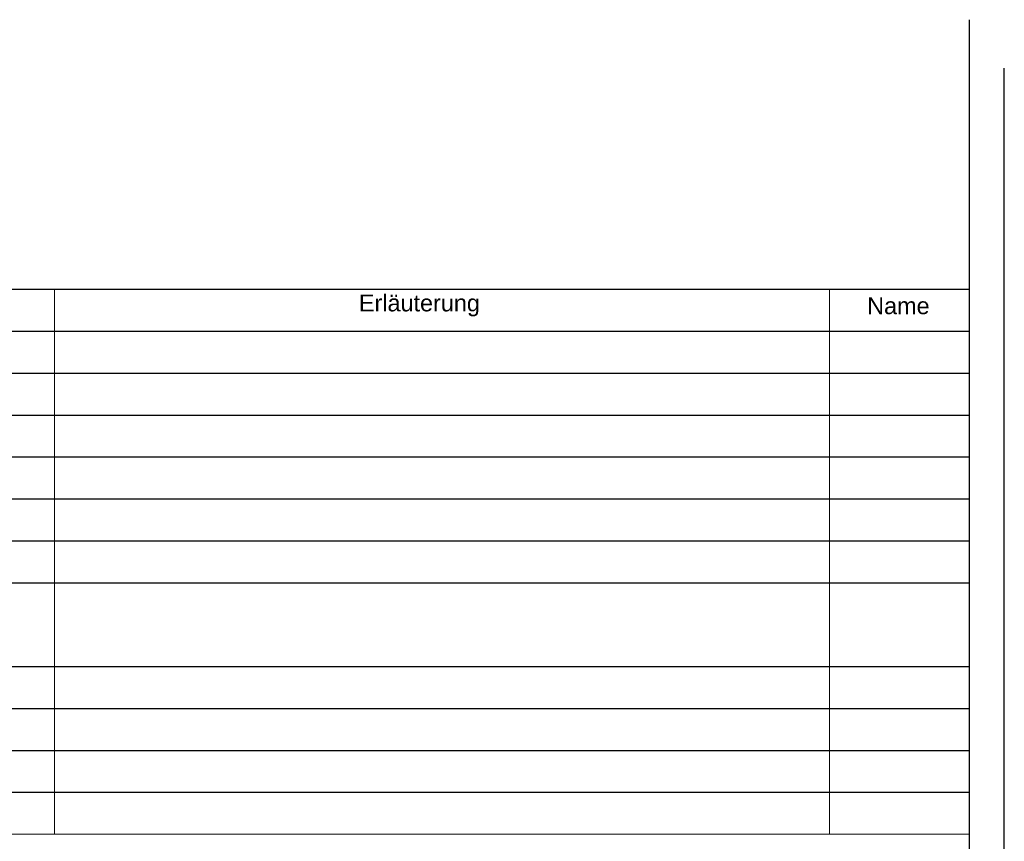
# Model space of a CAD drawing. Header units: metres. Extents: x -15 to 143, y -45 to 47.
# Tile 19 of 41: x 46 to 60, y 35 to 47. Entities that reach past the tile are written whole.
import ezdxf
from ezdxf.enums import TextEntityAlignment as Align

# ---------------------------------------------------------------- set-up
doc = ezdxf.new("R2010")
doc.units = ezdxf.units.M
doc.header["$LTSCALE"] = 0.0125
doc.layers.add('X_YYY_STF__8', color=7, linetype='Continuous')
doc.styles.add('Arial', font='arial.ttf')

msp = doc.modelspace()

# ---------------------------------------------------------------- linework, layer by layer
at = {"layer": 'X_YYY_STF__8'}
for p, q in [((59.687, 5.115), (59.687, 46.944)), ((60.187, 4.615), (60.187, 46.248))]:
    msp.add_line(p, q, dxfattribs=at)
at = {"layer": 'X_YYY_STF__8', "lineweight": 0}
for p, q in [((46.584, 43.085), (46.584, 35.285)), ((57.684, 35.283), (57.684, 43.085)), ((59.684, 43.085), (59.684, 35.285)), ((59.684, 39.995), (59.684, 35.285)), ((59.684, 35.285), (42.687, 35.285)), ((42.687, 35.285), (59.684, 35.285))]:
    msp.add_line(p, q, dxfattribs=at)
at = {"layer": 'X_YYY_STF__8'}
for points in [[(42.687, 41.285), (42.687, 43.085), (59.684, 43.085)], [(42.687, 40.685), (42.687, 42.485), (59.684, 42.485)], [(42.687, 40.085), (42.687, 41.885), (59.684, 41.885)], [(42.687, 39.485), (42.687, 41.285), (59.684, 41.285)], [(42.687, 38.885), (42.687, 40.685), (59.684, 40.685)], [(42.687, 37.685), (42.687, 40.085), (59.684, 40.085)], [(42.687, 37.085), (42.687, 39.485), (59.684, 39.485)], [(42.687, 36.485), (42.687, 38.885), (59.684, 38.885)], [(42.687, 37.085), (42.687, 37.685), (59.684, 37.685)], [(42.687, 36.485), (42.687, 37.085), (59.684, 37.085)], [(42.687, 35.885), (42.687, 36.485), (59.684, 36.485)], [(42.687, 35.285), (42.687, 35.885), (59.684, 35.885)]]:
    msp.add_lwpolyline(points, dxfattribs=at)

# ---------------------------------------------------------------- texts
at = {"layer": 'X_YYY_STF__8', "style": 'Arial'}
for s, p in [('Erläuterung', (50.943, 42.697)), ('Name', (58.223, 42.657))]:
    msp.add_text(s, height=0.24, dxfattribs=at).set_placement(p, align=Align.BOTTOM_LEFT)

doc.saveas('drawing.dxf')
